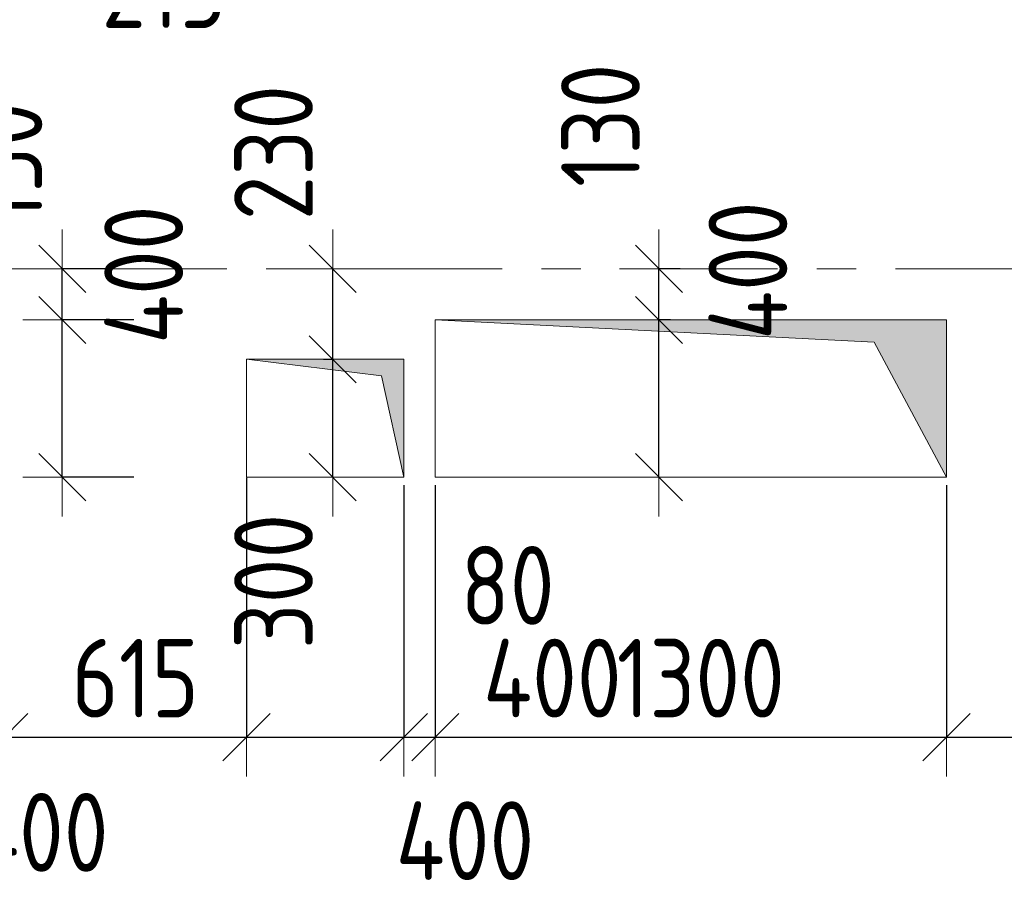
# Model space of a CAD drawing. Header units: metres. Extents: x -38 to 97, y -15 to 21.
# Tile 55 of 139: x 42.04 to 44.55, y 5.81 to 8.03. Entities that reach past the tile are written whole.
import ezdxf

# ---------------------------------------------------------------- set-up
doc = ezdxf.new("R2010")
doc.units = ezdxf.units.M
doc.header["$PDMODE"] = 65
doc.linetypes.add('______11', pattern=[0.5, 0.4, -0.05, 0, -0.05])
doc.linetypes.add('______5', pattern=[1.1, 0.8, -0.1, 0.1, -0.1])
for name, color, linetype, lineweight in [('XR$2$Осевая линия (1)', 7, '______5', 13), ('XR$3$Перекрытие (1)', 7, 'Continuous', 35), ('XR$4$Размерная линия (1)', 7, 'Continuous', 13), ('XR$5$Размерная линия (1)', 7, 'Continuous', 13)]:
    doc.layers.add(name, color=color, linetype=linetype, lineweight=lineweight)
doc.layers.add('XR$3$Макрос проема_ отверстия', color=7, linetype='Continuous', lineweight=13, true_color=0x2d2d2d)
doc.styles.add('ISOCPEUR', font='txt')
doc.dimstyles.new('DIMSTYLE_3', dxfattribs={"dimtxt": 0.2, "dimasz": 0.2, "dimexe": 0, "dimexo": 0, "dimgap": 0.1, "dimtad": 2, "dimdec": 0, "dimlfac": 1000, "dimrnd": 5, "dimzin": 12, "dimdsep": 46, "dimtxsty": 'ISOCPEUR', "dimblk1": 'ALL_ML_STRICH', "dimblk2": 'ALL_ML_STRICH', "dimsah": 1, "dimcen": 0, "dimclrd": 7, "dimclre": 256, "dimclrt": 7, "dimadec": 0, "dimazin": 0, "dimtfac": 1, "dimtdec": 0, "dimtix": 1, "dimtmove": 2, "dimatfit": 3, "dimfxl": 0, "dimtzin": 0, "dimlwd": 0, "dimlwe": -3, "dimarcsym": 0})
doc.dimstyles.new('DIMSTYLE_6', dxfattribs={"dimtxt": 0.2, "dimasz": 0.2, "dimexe": 0, "dimexo": 0, "dimgap": 0.1, "dimtad": 2, "dimdec": 0, "dimlfac": 1000, "dimrnd": 5, "dimzin": 12, "dimdsep": 46, "dimtxsty": 'ISOCPEUR', "dimblk1": 'ALL_ML_STRICH', "dimblk2": 'ALL_ML_STRICH', "dimsah": 1, "dimcen": 0, "dimclrd": 7, "dimclre": 256, "dimclrt": 7, "dimadec": 0, "dimazin": 0, "dimtfac": 1, "dimtdec": 0, "dimtix": 1, "dimtmove": 2, "dimatfit": 3, "dimfxl": 0, "dimtvp": 1.2, "dimtzin": 0, "dimlwd": 0, "dimlwe": -3, "dimarcsym": 0})
doc.dimstyles.new('DIMSTYLE_7', dxfattribs={"dimtxt": 0.2, "dimasz": 0.2, "dimexe": 0, "dimexo": 0, "dimgap": 0.1, "dimtad": 0, "dimdec": 0, "dimlfac": 1000, "dimrnd": 5, "dimzin": 12, "dimdsep": 46, "dimtxsty": 'ISOCPEUR', "dimblk1": 'ALL_ML_STRICH', "dimblk2": 'ALL_ML_STRICH', "dimsah": 1, "dimcen": 0, "dimclrd": 7, "dimclre": 256, "dimclrt": 7, "dimadec": 0, "dimazin": 0, "dimtfac": 1, "dimtdec": 0, "dimtix": 1, "dimtmove": 2, "dimatfit": 3, "dimfxl": 0, "dimtvp": 1.2, "dimtzin": 0, "dimlwd": 0, "dimlwe": -3, "dimarcsym": 0})

# ---------------------------------------------------------------- blocks, each defined once
blk = doc.blocks.new('Отображение проема', base_point=(-1.1579, -49.3094))
at = {"layer": 'XR$3$Макрос проема_ отверстия', "true_color": 0x000000, "transparency": 33554687}
blk.add_hatch(color=18, dxfattribs=at).paths.add_polyline_path([(-1.1579, -50.1094), (-1.0448, -49.4225), (-0.3579, -49.3094), (-1.1579, -49.3094)])
at = {"layer": 'XR$3$Макрос проема_ отверстия', "transparency": 33554687}
for p, q in [((-1.1579, -50.1094), (-1.1579, -49.3094)), ((-1.1579, -49.3094), (-0.3579, -49.3094)), ((-1.0448, -49.4225), (-0.3579, -49.3094)), ((-1.1579, -50.1094), (-1.0448, -49.4225))]:
    blk.add_line(p, q, dxfattribs=at)
blk = doc.blocks.new('ALL_ML_STRICH')
at = {"color": 0, "linetype": 'ByBlock', "lineweight": -2}
for p, q in [((0, -0.5), (0, 0.5)), ((-0.3, -0.3), (0.3, 0.3)), ((-1, 0), (0.5, 0))]:
    blk.add_line(p, q, dxfattribs=at)
blk = doc.blocks.new('*D79')
at = {"layer": 'DEFPOINTS', "color": 7, "linetype": 'Continuous', "lineweight": 13, "transparency": 33554687}
for p in [(42.7958, 7.17), (42.82, 6.87), (42.8391, 6.87)]:
    blk.add_point(p, dxfattribs=at)
at = {"layer": 'XR$4$Размерная линия (1)', "color": 9, "linetype": 'Continuous', "lineweight": -2, "true_color": 0xc7c7c7, "transparency": 33554687}
for p, q in [((42.8158, 7.17), (42.8391, 7.17)), ((42.8391, 6.87), (42.8391, 6.87))]:
    blk.add_line(p, q, dxfattribs=at)
at = {"layer": 'XR$4$Размерная линия (1)', "color": 7, "linetype": 'Continuous', "lineweight": -2, "transparency": 33554687}
blk.add_line((42.8391, 6.87), (42.8391, 7.17), dxfattribs=at)
at = {"layer": 'XR$4$Размерная линия (1)', "color": 7, "linetype": 'Continuous', "lineweight": 13, "transparency": 33554687, "xscale": 0.2, "yscale": 0.2, "zscale": 0.2}
for p, rotation in [((42.8391, 7.17), 90), ((42.8391, 6.87), 270)]:
    blk.add_blockref('ALL_ML_STRICH', p, dxfattribs=dict(at, rotation=rotation))
at = {"layer": 'XR$4$Размерная линия (1)', "color": 7, "linetype": 'Continuous', "lineweight": 13, "transparency": 33554687, "insert": (42.6885, 6.6049), "char_height": 0.2, "width": 0.5, "attachment_point": 5, "rotation": 90, "style": 'ISOCPEUR'}
blk.add_mtext('\\W0.83;\\A1;{300}', dxfattribs=at)
blk = doc.blocks.new('*D80')
at = {"layer": 'DEFPOINTS', "color": 7, "linetype": 'Continuous', "lineweight": 13, "transparency": 33554687}
for p in [(42.8058, 7.4), (42.7958, 7.17), (42.8391, 7.17)]:
    blk.add_point(p, dxfattribs=at)
at = {"layer": 'XR$4$Размерная линия (1)', "color": 9, "linetype": 'Continuous', "lineweight": -2, "true_color": 0xc7c7c7, "transparency": 33554687}
for p, q in [((42.8391, 7.4), (42.8391, 7.4)), ((42.8158, 7.17), (42.8391, 7.17))]:
    blk.add_line(p, q, dxfattribs=at)
at = {"layer": 'XR$4$Размерная линия (1)', "color": 7, "linetype": 'Continuous', "lineweight": -2, "transparency": 33554687}
blk.add_line((42.8391, 7.17), (42.8391, 7.4), dxfattribs=at)
at = {"layer": 'XR$4$Размерная линия (1)', "color": 7, "linetype": 'Continuous', "lineweight": 13, "transparency": 33554687, "xscale": 0.2, "yscale": 0.2, "zscale": 0.2}
for p, rotation in [((42.8391, 7.4), 90), ((42.8391, 7.17), 270)]:
    blk.add_blockref('ALL_ML_STRICH', p, dxfattribs=dict(at, rotation=rotation))
at = {"layer": 'XR$4$Размерная линия (1)', "color": 7, "linetype": 'Continuous', "lineweight": 13, "transparency": 33554687, "insert": (42.6885, 7.6955), "char_height": 0.2, "width": 0.5, "attachment_point": 5, "rotation": 90, "style": 'ISOCPEUR'}
blk.add_mtext('\\W0.83;\\A1;{230}', dxfattribs=at)
blk = doc.blocks.new('*D208')
at = {"layer": 'DEFPOINTS', "color": 7, "linetype": 'Continuous', "lineweight": 13, "transparency": 33554687}
for p in [(41.9356, 9.3592), (42.1506, 9.1242), (41.9356, 8.3264)]:
    blk.add_point(p, dxfattribs=at)
at = {"layer": 'XR$4$Размерная линия (1)', "color": 9, "linetype": 'Continuous', "lineweight": -2, "true_color": 0xc7c7c7, "transparency": 33554687}
for p, q in [((41.9356, 9.3392), (41.9356, 8.3264)), ((42.1506, 9.1042), (42.1506, 8.3264))]:
    blk.add_line(p, q, dxfattribs=at)
at = {"layer": 'XR$4$Размерная линия (1)', "color": 7, "linetype": 'Continuous', "lineweight": -2, "transparency": 33554687}
blk.add_line((41.9356, 8.3264), (42.1506, 8.3264), dxfattribs=at)
at = {"layer": 'XR$4$Размерная линия (1)', "color": 7, "linetype": 'Continuous', "lineweight": 13, "transparency": 33554687, "xscale": 0.2, "yscale": 0.2, "zscale": 0.2, "rotation": 180}
blk.add_blockref('ALL_ML_STRICH', (41.9356, 8.3264), dxfattribs=at)
at = {"layer": 'XR$4$Размерная линия (1)', "color": 7, "linetype": 'Continuous', "lineweight": 13, "transparency": 33554687, "xscale": 0.2, "yscale": 0.2, "zscale": 0.2}
blk.add_blockref('ALL_ML_STRICH', (42.1506, 8.3264), dxfattribs=at)
at = {"layer": 'XR$4$Размерная линия (1)', "color": 7, "linetype": 'Continuous', "lineweight": 13, "transparency": 33554687, "insert": (42.4098, 8.1125), "char_height": 0.2, "width": 0.5, "attachment_point": 5, "style": 'ISOCPEUR'}
blk.add_mtext('\\W0.83;\\A1;{215}', dxfattribs=at)
blk = doc.blocks.new('*D280')
at = {"layer": 'DEFPOINTS', "color": 7, "linetype": 'Continuous', "lineweight": 13, "transparency": 33554687}
for p in [(41.6039, 6.8699), (42.0039, 6.87), (41.6039, 6.2089)]:
    blk.add_point(p, dxfattribs=at)
at = {"layer": 'XR$4$Размерная линия (1)', "color": 9, "linetype": 'Continuous', "lineweight": -2, "true_color": 0xc7c7c7, "transparency": 33554687}
for p, q in [((41.6039, 6.8499), (41.6039, 6.2089)), ((42.0039, 6.85), (42.0039, 6.2089))]:
    blk.add_line(p, q, dxfattribs=at)
at = {"layer": 'XR$4$Размерная линия (1)', "color": 7, "linetype": 'Continuous', "lineweight": -2, "transparency": 33554687}
blk.add_line((41.6039, 6.2089), (42.0039, 6.2089), dxfattribs=at)
at = {"layer": 'XR$4$Размерная линия (1)', "color": 7, "linetype": 'Continuous', "lineweight": 13, "transparency": 33554687, "xscale": 0.2, "yscale": 0.2, "zscale": 0.2, "rotation": 180}
blk.add_blockref('ALL_ML_STRICH', (41.6039, 6.2089), dxfattribs=at)
at = {"layer": 'XR$4$Размерная линия (1)', "color": 7, "linetype": 'Continuous', "lineweight": 13, "transparency": 33554687, "xscale": 0.2, "yscale": 0.2, "zscale": 0.2}
blk.add_blockref('ALL_ML_STRICH', (42.0039, 6.2089), dxfattribs=at)
at = {"layer": 'XR$4$Размерная линия (1)', "color": 7, "linetype": 'Continuous', "lineweight": 13, "transparency": 33554687, "insert": (42.0929, 5.9668), "char_height": 0.2, "width": 0.5, "attachment_point": 5, "style": 'ISOCPEUR'}
blk.add_mtext('\\W0.83;\\A1;{400}', dxfattribs=at)
blk = doc.blocks.new('*D281')
at = {"layer": 'DEFPOINTS', "color": 7, "linetype": 'Continuous', "lineweight": 13, "transparency": 33554687}
for p in [(42.62, 6.8883), (42.0039, 6.87), (42.0039, 6.2089)]:
    blk.add_point(p, dxfattribs=at)
at = {"layer": 'XR$4$Размерная линия (1)', "color": 9, "linetype": 'Continuous', "lineweight": -2, "true_color": 0xc7c7c7, "transparency": 33554687}
for p, q in [((42.62, 6.8683), (42.62, 6.2089)), ((42.0039, 6.85), (42.0039, 6.2089))]:
    blk.add_line(p, q, dxfattribs=at)
at = {"layer": 'XR$4$Размерная линия (1)', "color": 7, "linetype": 'Continuous', "lineweight": -2, "transparency": 33554687}
blk.add_line((42.0039, 6.2089), (42.62, 6.2089), dxfattribs=at)
at = {"layer": 'XR$4$Размерная линия (1)', "color": 7, "linetype": 'Continuous', "lineweight": 13, "transparency": 33554687, "xscale": 0.2, "yscale": 0.2, "zscale": 0.2, "rotation": 180}
blk.add_blockref('ALL_ML_STRICH', (42.0039, 6.2089), dxfattribs=at)
at = {"layer": 'XR$4$Размерная линия (1)', "color": 7, "linetype": 'Continuous', "lineweight": 13, "transparency": 33554687, "xscale": 0.2, "yscale": 0.2, "zscale": 0.2}
blk.add_blockref('ALL_ML_STRICH', (42.62, 6.2089), dxfattribs=at)
at = {"layer": 'XR$4$Размерная линия (1)', "color": 7, "linetype": 'Continuous', "lineweight": 13, "transparency": 33554687, "insert": (42.3369, 6.3589), "char_height": 0.2, "width": 0.5, "attachment_point": 5, "style": 'ISOCPEUR'}
blk.add_mtext('\\W0.83;\\A1;{615}', dxfattribs=at)
blk = doc.blocks.new('*D282')
at = {"layer": 'DEFPOINTS', "color": 7, "linetype": 'Continuous', "lineweight": 13, "transparency": 33554687}
for p in [(42.62, 6.8883), (43.02, 6.87), (42.62, 6.2089)]:
    blk.add_point(p, dxfattribs=at)
at = {"layer": 'XR$4$Размерная линия (1)', "color": 9, "linetype": 'Continuous', "lineweight": -2, "true_color": 0xc7c7c7, "transparency": 33554687}
for p, q in [((42.62, 6.8683), (42.62, 6.2089)), ((43.02, 6.85), (43.02, 6.2089))]:
    blk.add_line(p, q, dxfattribs=at)
at = {"layer": 'XR$4$Размерная линия (1)', "color": 7, "linetype": 'Continuous', "lineweight": -2, "transparency": 33554687}
blk.add_line((42.62, 6.2089), (43.02, 6.2089), dxfattribs=at)
at = {"layer": 'XR$4$Размерная линия (1)', "color": 7, "linetype": 'Continuous', "lineweight": 13, "transparency": 33554687, "xscale": 0.2, "yscale": 0.2, "zscale": 0.2, "rotation": 180}
blk.add_blockref('ALL_ML_STRICH', (42.62, 6.2089), dxfattribs=at)
at = {"layer": 'XR$4$Размерная линия (1)', "color": 7, "linetype": 'Continuous', "lineweight": 13, "transparency": 33554687, "xscale": 0.2, "yscale": 0.2, "zscale": 0.2}
blk.add_blockref('ALL_ML_STRICH', (43.02, 6.2089), dxfattribs=at)
at = {"layer": 'XR$4$Размерная линия (1)', "color": 7, "linetype": 'Continuous', "lineweight": 13, "transparency": 33554687, "insert": (43.3975, 6.3591), "char_height": 0.2, "width": 0.5, "attachment_point": 5, "style": 'ISOCPEUR'}
blk.add_mtext('\\W0.83;\\A1;{400}', dxfattribs=at)
blk = doc.blocks.new('*D410')
at = {"layer": 'DEFPOINTS', "color": 7, "linetype": 'Continuous', "lineweight": 13, "transparency": 33554687}
for p in [(43.7178, 7.27), (43.6687, 6.87), (43.697, 6.87)]:
    blk.add_point(p, dxfattribs=at)
at = {"layer": 'XR$5$Размерная линия (1)', "color": 9, "linetype": 'Continuous', "lineweight": -2, "true_color": 0xc7c7c7, "transparency": 33554687}
for p, q in [((43.6978, 7.27), (43.6687, 7.27)), ((43.6687, 6.87), (43.6687, 6.87))]:
    blk.add_line(p, q, dxfattribs=at)
at = {"layer": 'XR$5$Размерная линия (1)', "color": 7, "linetype": 'Continuous', "lineweight": -2, "transparency": 33554687}
blk.add_line((43.6687, 6.87), (43.6687, 7.27), dxfattribs=at)
at = {"layer": 'XR$5$Размерная линия (1)', "color": 7, "linetype": 'Continuous', "lineweight": 13, "transparency": 33554687, "xscale": 0.2, "yscale": 0.2, "zscale": 0.2}
for p, rotation in [((43.6687, 7.27), 90), ((43.6687, 6.87), 270)]:
    blk.add_blockref('ALL_ML_STRICH', p, dxfattribs=dict(at, rotation=rotation))
at = {"layer": 'XR$5$Размерная линия (1)', "color": 7, "linetype": 'Continuous', "lineweight": 13, "transparency": 33554687, "insert": (43.8948, 7.3953), "char_height": 0.2, "width": 0.5, "attachment_point": 5, "rotation": 90, "style": 'ISOCPEUR'}
blk.add_mtext('\\W0.83;\\A1;{400}', dxfattribs=at)
blk = doc.blocks.new('*D411')
at = {"layer": 'DEFPOINTS', "color": 7, "linetype": 'Continuous', "lineweight": 13, "transparency": 33554687}
for p in [(43.7428, 7.4), (43.6687, 7.27), (43.7178, 7.27)]:
    blk.add_point(p, dxfattribs=at)
at = {"layer": 'XR$5$Размерная линия (1)', "color": 9, "linetype": 'Continuous', "lineweight": -2, "true_color": 0xc7c7c7, "transparency": 33554687}
for p, q in [((43.7228, 7.4), (43.6687, 7.4)), ((43.6978, 7.27), (43.6687, 7.27))]:
    blk.add_line(p, q, dxfattribs=at)
at = {"layer": 'XR$5$Размерная линия (1)', "color": 7, "linetype": 'Continuous', "lineweight": -2, "transparency": 33554687}
blk.add_line((43.6687, 7.27), (43.6687, 7.4), dxfattribs=at)
at = {"layer": 'XR$5$Размерная линия (1)', "color": 7, "linetype": 'Continuous', "lineweight": 13, "transparency": 33554687, "xscale": 0.2, "yscale": 0.2, "zscale": 0.2}
for p, rotation in [((43.6687, 7.4), 90), ((43.6687, 7.27), 270)]:
    blk.add_blockref('ALL_ML_STRICH', p, dxfattribs=dict(at, rotation=rotation))
at = {"layer": 'XR$5$Размерная линия (1)', "color": 7, "linetype": 'Continuous', "lineweight": 13, "transparency": 33554687, "insert": (43.5199, 7.7649), "char_height": 0.2, "width": 0.5, "attachment_point": 5, "rotation": 90, "style": 'ISOCPEUR'}
blk.add_mtext('\\W0.83;\\A1;{130}', dxfattribs=at)
blk = doc.blocks.new('*D412')
at = {"layer": 'DEFPOINTS', "color": 7, "linetype": 'Continuous', "lineweight": 13, "transparency": 33554687}
for p in [(42.7958, 7.17), (42.82, 6.87), (42.8391, 6.87)]:
    blk.add_point(p, dxfattribs=at)
at = {"layer": 'XR$5$Размерная линия (1)', "color": 9, "linetype": 'Continuous', "lineweight": -2, "true_color": 0xc7c7c7, "transparency": 33554687}
for p, q in [((42.8158, 7.17), (42.8391, 7.17)), ((42.8391, 6.87), (42.8391, 6.87))]:
    blk.add_line(p, q, dxfattribs=at)
at = {"layer": 'XR$5$Размерная линия (1)', "color": 7, "linetype": 'Continuous', "lineweight": -2, "transparency": 33554687}
blk.add_line((42.8391, 6.87), (42.8391, 7.17), dxfattribs=at)
at = {"layer": 'XR$5$Размерная линия (1)', "color": 7, "linetype": 'Continuous', "lineweight": 13, "transparency": 33554687, "xscale": 0.2, "yscale": 0.2, "zscale": 0.2}
for p, rotation in [((42.8391, 7.17), 90), ((42.8391, 6.87), 270)]:
    blk.add_blockref('ALL_ML_STRICH', p, dxfattribs=dict(at, rotation=rotation))
at = {"layer": 'XR$5$Размерная линия (1)', "color": 7, "linetype": 'Continuous', "lineweight": 13, "transparency": 33554687, "insert": (42.6885, 6.6049), "char_height": 0.2, "width": 0.5, "attachment_point": 5, "rotation": 90, "style": 'ISOCPEUR'}
blk.add_mtext('\\W0.83;\\A1;{300}', dxfattribs=at)
blk = doc.blocks.new('*D413')
at = {"layer": 'DEFPOINTS', "color": 7, "linetype": 'Continuous', "lineweight": 13, "transparency": 33554687}
for p in [(42.8058, 7.4), (42.7958, 7.17), (42.8391, 7.17)]:
    blk.add_point(p, dxfattribs=at)
at = {"layer": 'XR$5$Размерная линия (1)', "color": 9, "linetype": 'Continuous', "lineweight": -2, "true_color": 0xc7c7c7, "transparency": 33554687}
for p, q in [((42.8391, 7.4), (42.8391, 7.4)), ((42.8158, 7.17), (42.8391, 7.17))]:
    blk.add_line(p, q, dxfattribs=at)
at = {"layer": 'XR$5$Размерная линия (1)', "color": 7, "linetype": 'Continuous', "lineweight": -2, "transparency": 33554687}
blk.add_line((42.8391, 7.17), (42.8391, 7.4), dxfattribs=at)
at = {"layer": 'XR$5$Размерная линия (1)', "color": 7, "linetype": 'Continuous', "lineweight": 13, "transparency": 33554687, "xscale": 0.2, "yscale": 0.2, "zscale": 0.2}
for p, rotation in [((42.8391, 7.4), 90), ((42.8391, 7.17), 270)]:
    blk.add_blockref('ALL_ML_STRICH', p, dxfattribs=dict(at, rotation=rotation))
at = {"layer": 'XR$5$Размерная линия (1)', "color": 7, "linetype": 'Continuous', "lineweight": 13, "transparency": 33554687, "insert": (42.6885, 7.6955), "char_height": 0.2, "width": 0.5, "attachment_point": 5, "rotation": 90, "style": 'ISOCPEUR'}
blk.add_mtext('\\W0.83;\\A1;{230}', dxfattribs=at)
blk = doc.blocks.new('*D575')
at = {"layer": 'DEFPOINTS', "color": 7, "linetype": 'Continuous', "lineweight": 13, "transparency": 33554687}
for p in [(42.353, 7.27), (42.1514, 6.87), (42.353, 6.87)]:
    blk.add_point(p, dxfattribs=at)
at = {"layer": 'XR$5$Размерная линия (1)', "color": 9, "linetype": 'Continuous', "lineweight": -2, "true_color": 0xc7c7c7, "transparency": 33554687}
for p, q in [((42.333, 7.27), (42.1514, 7.27)), ((42.333, 6.87), (42.1514, 6.87))]:
    blk.add_line(p, q, dxfattribs=at)
at = {"layer": 'XR$5$Размерная линия (1)', "color": 7, "linetype": 'Continuous', "lineweight": -2, "transparency": 33554687}
blk.add_line((42.1514, 6.87), (42.1514, 7.27), dxfattribs=at)
at = {"layer": 'XR$5$Размерная линия (1)', "color": 7, "linetype": 'Continuous', "lineweight": 13, "transparency": 33554687, "xscale": 0.2, "yscale": 0.2, "zscale": 0.2}
for p, rotation in [((42.1514, 7.27), 90), ((42.1514, 6.87), 270)]:
    blk.add_blockref('ALL_ML_STRICH', p, dxfattribs=dict(at, rotation=rotation))
at = {"layer": 'XR$5$Размерная линия (1)', "color": 7, "linetype": 'Continuous', "lineweight": 13, "transparency": 33554687, "insert": (42.3584, 7.3851), "char_height": 0.2, "width": 0.5, "attachment_point": 5, "rotation": 90, "style": 'ISOCPEUR'}
blk.add_mtext('\\W0.83;\\A1;{400}', dxfattribs=at)
blk = doc.blocks.new('*D576')
at = {"layer": 'DEFPOINTS', "color": 7, "linetype": 'Continuous', "lineweight": 13, "transparency": 33554687}
for p in [(42.2839, 7.4), (42.1514, 7.27), (42.353, 7.27)]:
    blk.add_point(p, dxfattribs=at)
at = {"layer": 'XR$5$Размерная линия (1)', "color": 9, "linetype": 'Continuous', "lineweight": -2, "true_color": 0xc7c7c7, "transparency": 33554687}
for p, q in [((42.2639, 7.4), (42.1514, 7.4)), ((42.333, 7.27), (42.1514, 7.27))]:
    blk.add_line(p, q, dxfattribs=at)
at = {"layer": 'XR$5$Размерная линия (1)', "color": 7, "linetype": 'Continuous', "lineweight": -2, "transparency": 33554687}
blk.add_line((42.1514, 7.27), (42.1514, 7.4), dxfattribs=at)
at = {"layer": 'XR$5$Размерная линия (1)', "color": 7, "linetype": 'Continuous', "lineweight": 13, "transparency": 33554687, "xscale": 0.2, "yscale": 0.2, "zscale": 0.2}
for p, rotation in [((42.1514, 7.4), 90), ((42.1514, 7.27), 270)]:
    blk.add_blockref('ALL_ML_STRICH', p, dxfattribs=dict(at, rotation=rotation))
at = {"layer": 'XR$5$Размерная линия (1)', "color": 7, "linetype": 'Continuous', "lineweight": 13, "transparency": 33554687, "insert": (42.0004, 7.6677), "char_height": 0.2, "width": 0.5, "attachment_point": 5, "rotation": 90, "style": 'ISOCPEUR'}
blk.add_mtext('\\W0.83;\\A1;{130}', dxfattribs=at)
blk = doc.blocks.new('*D704')
at = {"layer": 'DEFPOINTS', "color": 7, "linetype": 'Continuous', "lineweight": 13, "transparency": 33554687}
for p in [(41.6039, 6.8699), (42.0039, 6.87), (41.6039, 6.2089)]:
    blk.add_point(p, dxfattribs=at)
at = {"layer": 'XR$5$Размерная линия (1)', "color": 9, "linetype": 'Continuous', "lineweight": -2, "true_color": 0xc7c7c7, "transparency": 33554687}
for p, q in [((41.6039, 6.8499), (41.6039, 6.2089)), ((42.0039, 6.85), (42.0039, 6.2089))]:
    blk.add_line(p, q, dxfattribs=at)
at = {"layer": 'XR$5$Размерная линия (1)', "color": 7, "linetype": 'Continuous', "lineweight": -2, "transparency": 33554687}
blk.add_line((41.6039, 6.2089), (42.0039, 6.2089), dxfattribs=at)
at = {"layer": 'XR$5$Размерная линия (1)', "color": 7, "linetype": 'Continuous', "lineweight": 13, "transparency": 33554687, "xscale": 0.2, "yscale": 0.2, "zscale": 0.2, "rotation": 180}
blk.add_blockref('ALL_ML_STRICH', (41.6039, 6.2089), dxfattribs=at)
at = {"layer": 'XR$5$Размерная линия (1)', "color": 7, "linetype": 'Continuous', "lineweight": 13, "transparency": 33554687, "xscale": 0.2, "yscale": 0.2, "zscale": 0.2}
blk.add_blockref('ALL_ML_STRICH', (42.0039, 6.2089), dxfattribs=at)
at = {"layer": 'XR$5$Размерная линия (1)', "color": 7, "linetype": 'Continuous', "lineweight": 13, "transparency": 33554687, "insert": (42.0929, 5.9668), "char_height": 0.2, "width": 0.5, "attachment_point": 5, "style": 'ISOCPEUR'}
blk.add_mtext('\\W0.83;\\A1;{400}', dxfattribs=at)
blk = doc.blocks.new('*D705')
at = {"layer": 'DEFPOINTS', "color": 7, "linetype": 'Continuous', "lineweight": 13, "transparency": 33554687}
for p in [(42.62, 6.8883), (42.0039, 6.87), (42.0039, 6.2089)]:
    blk.add_point(p, dxfattribs=at)
at = {"layer": 'XR$5$Размерная линия (1)', "color": 9, "linetype": 'Continuous', "lineweight": -2, "true_color": 0xc7c7c7, "transparency": 33554687}
for p, q in [((42.62, 6.8683), (42.62, 6.2089)), ((42.0039, 6.85), (42.0039, 6.2089))]:
    blk.add_line(p, q, dxfattribs=at)
at = {"layer": 'XR$5$Размерная линия (1)', "color": 7, "linetype": 'Continuous', "lineweight": -2, "transparency": 33554687}
blk.add_line((42.0039, 6.2089), (42.62, 6.2089), dxfattribs=at)
at = {"layer": 'XR$5$Размерная линия (1)', "color": 7, "linetype": 'Continuous', "lineweight": 13, "transparency": 33554687, "xscale": 0.2, "yscale": 0.2, "zscale": 0.2, "rotation": 180}
blk.add_blockref('ALL_ML_STRICH', (42.0039, 6.2089), dxfattribs=at)
at = {"layer": 'XR$5$Размерная линия (1)', "color": 7, "linetype": 'Continuous', "lineweight": 13, "transparency": 33554687, "xscale": 0.2, "yscale": 0.2, "zscale": 0.2}
blk.add_blockref('ALL_ML_STRICH', (42.62, 6.2089), dxfattribs=at)
at = {"layer": 'XR$5$Размерная линия (1)', "color": 7, "linetype": 'Continuous', "lineweight": 13, "transparency": 33554687, "insert": (42.3369, 6.3589), "char_height": 0.2, "width": 0.5, "attachment_point": 5, "style": 'ISOCPEUR'}
blk.add_mtext('\\W0.83;\\A1;{615}', dxfattribs=at)
blk = doc.blocks.new('*D706')
at = {"layer": 'DEFPOINTS', "color": 7, "linetype": 'Continuous', "lineweight": 13, "transparency": 33554687}
for p in [(42.62, 6.8883), (43.02, 6.87), (42.62, 6.2089)]:
    blk.add_point(p, dxfattribs=at)
at = {"layer": 'XR$5$Размерная линия (1)', "color": 9, "linetype": 'Continuous', "lineweight": -2, "true_color": 0xc7c7c7, "transparency": 33554687}
for p, q in [((42.62, 6.8683), (42.62, 6.2089)), ((43.02, 6.85), (43.02, 6.2089))]:
    blk.add_line(p, q, dxfattribs=at)
at = {"layer": 'XR$5$Размерная линия (1)', "color": 7, "linetype": 'Continuous', "lineweight": -2, "transparency": 33554687}
blk.add_line((42.62, 6.2089), (43.02, 6.2089), dxfattribs=at)
at = {"layer": 'XR$5$Размерная линия (1)', "color": 7, "linetype": 'Continuous', "lineweight": 13, "transparency": 33554687, "xscale": 0.2, "yscale": 0.2, "zscale": 0.2, "rotation": 180}
blk.add_blockref('ALL_ML_STRICH', (42.62, 6.2089), dxfattribs=at)
at = {"layer": 'XR$5$Размерная линия (1)', "color": 7, "linetype": 'Continuous', "lineweight": 13, "transparency": 33554687, "xscale": 0.2, "yscale": 0.2, "zscale": 0.2}
blk.add_blockref('ALL_ML_STRICH', (43.02, 6.2089), dxfattribs=at)
at = {"layer": 'XR$5$Размерная линия (1)', "color": 7, "linetype": 'Continuous', "lineweight": 13, "transparency": 33554687, "insert": (43.1753, 5.9455), "char_height": 0.2, "width": 0.5, "attachment_point": 5, "style": 'ISOCPEUR'}
blk.add_mtext('\\W0.83;\\A1;{400}', dxfattribs=at)
blk = doc.blocks.new('*D707')
at = {"layer": 'DEFPOINTS', "color": 7, "linetype": 'Continuous', "lineweight": 13, "transparency": 33554687}
for p in [(43.02, 6.87), (43.1, 6.87), (43.02, 6.2089)]:
    blk.add_point(p, dxfattribs=at)
at = {"layer": 'XR$5$Размерная линия (1)', "color": 9, "linetype": 'Continuous', "lineweight": -2, "true_color": 0xc7c7c7, "transparency": 33554687}
for p, q in [((43.02, 6.85), (43.02, 6.2089)), ((43.1, 6.85), (43.1, 6.2089))]:
    blk.add_line(p, q, dxfattribs=at)
at = {"layer": 'XR$5$Размерная линия (1)', "color": 7, "linetype": 'Continuous', "lineweight": -2, "transparency": 33554687}
blk.add_line((43.02, 6.2089), (43.1, 6.2089), dxfattribs=at)
at = {"layer": 'XR$5$Размерная линия (1)', "color": 7, "linetype": 'Continuous', "lineweight": 13, "transparency": 33554687, "xscale": 0.2, "yscale": 0.2, "zscale": 0.2}
blk.add_blockref('ALL_ML_STRICH', (43.1, 6.2089), dxfattribs=at)
at = {"layer": 'XR$5$Размерная линия (1)', "color": 7, "linetype": 'Continuous', "lineweight": 13, "transparency": 33554687, "xscale": 0.2, "yscale": 0.2, "zscale": 0.2, "rotation": 180}
blk.add_blockref('ALL_ML_STRICH', (43.02, 6.2089), dxfattribs=at)
at = {"layer": 'XR$5$Размерная линия (1)', "color": 7, "linetype": 'Continuous', "lineweight": 13, "transparency": 33554687, "insert": (43.2836, 6.5949), "char_height": 0.2, "width": 0.333333, "attachment_point": 5, "style": 'ISOCPEUR'}
blk.add_mtext('\\W0.83;\\A1;{80}', dxfattribs=at)
blk = doc.blocks.new('*D708')
at = {"layer": 'DEFPOINTS', "color": 7, "linetype": 'Continuous', "lineweight": 13, "transparency": 33554687}
for p in [(43.1, 6.87), (44.4, 6.87), (43.1, 6.2089)]:
    blk.add_point(p, dxfattribs=at)
at = {"layer": 'XR$5$Размерная линия (1)', "color": 9, "linetype": 'Continuous', "lineweight": -2, "true_color": 0xc7c7c7, "transparency": 33554687}
for p, q in [((43.1, 6.85), (43.1, 6.2089)), ((44.4, 6.85), (44.4, 6.2089))]:
    blk.add_line(p, q, dxfattribs=at)
at = {"layer": 'XR$5$Размерная линия (1)', "color": 7, "linetype": 'Continuous', "lineweight": -2, "transparency": 33554687}
blk.add_line((43.1, 6.2089), (44.4, 6.2089), dxfattribs=at)
at = {"layer": 'XR$5$Размерная линия (1)', "color": 7, "linetype": 'Continuous', "lineweight": 13, "transparency": 33554687, "xscale": 0.2, "yscale": 0.2, "zscale": 0.2, "rotation": 180}
blk.add_blockref('ALL_ML_STRICH', (43.1, 6.2089), dxfattribs=at)
at = {"layer": 'XR$5$Размерная линия (1)', "color": 7, "linetype": 'Continuous', "lineweight": 13, "transparency": 33554687, "xscale": 0.2, "yscale": 0.2, "zscale": 0.2}
blk.add_blockref('ALL_ML_STRICH', (44.4, 6.2089), dxfattribs=at)
at = {"layer": 'XR$5$Размерная линия (1)', "color": 7, "linetype": 'Continuous', "lineweight": 13, "transparency": 33554687, "insert": (43.775, 6.3589), "char_height": 0.2, "width": 0.666667, "attachment_point": 5, "style": 'ISOCPEUR'}
blk.add_mtext('\\W0.83;\\A1;{1300}', dxfattribs=at)
blk = doc.blocks.new('*D709')
at = {"layer": 'DEFPOINTS', "color": 7, "linetype": 'Continuous', "lineweight": 13, "transparency": 33554687}
for p in [(44.4, 6.87), (45.65, 6.8632), (44.4, 6.2089)]:
    blk.add_point(p, dxfattribs=at)
at = {"layer": 'XR$5$Размерная линия (1)', "color": 9, "linetype": 'Continuous', "lineweight": -2, "true_color": 0xc7c7c7, "transparency": 33554687}
for p, q in [((44.4, 6.85), (44.4, 6.2089)), ((45.65, 6.8432), (45.65, 6.2089))]:
    blk.add_line(p, q, dxfattribs=at)
at = {"layer": 'XR$5$Размерная линия (1)', "color": 7, "linetype": 'Continuous', "lineweight": -2, "transparency": 33554687}
blk.add_line((44.4, 6.2089), (45.65, 6.2089), dxfattribs=at)
at = {"layer": 'XR$5$Размерная линия (1)', "color": 7, "linetype": 'Continuous', "lineweight": 13, "transparency": 33554687, "xscale": 0.2, "yscale": 0.2, "zscale": 0.2, "rotation": 180}
blk.add_blockref('ALL_ML_STRICH', (44.4, 6.2089), dxfattribs=at)
at = {"layer": 'XR$5$Размерная линия (1)', "color": 7, "linetype": 'Continuous', "lineweight": 13, "transparency": 33554687, "xscale": 0.2, "yscale": 0.2, "zscale": 0.2}
blk.add_blockref('ALL_ML_STRICH', (45.65, 6.2089), dxfattribs=at)
at = {"layer": 'XR$5$Размерная линия (1)', "color": 7, "linetype": 'Continuous', "lineweight": 13, "transparency": 33554687, "insert": (45.05, 6.3589), "char_height": 0.2, "width": 0.666667, "attachment_point": 5, "style": 'ISOCPEUR'}
blk.add_mtext('\\W0.83;\\A1;{1250}', dxfattribs=at)

msp = doc.modelspace()

# ---------------------------------------------------------------- linework, layer by layer
at = {"layer": 'XR$2$Осевая линия (1)', "color": 253, "linetype": '______11', "lineweight": 13, "true_color": 0xa0a0a0, "transparency": 33554687}
msp.add_line((-2.63, 7.4), (62.6, 7.4), dxfattribs=at)
at = {"layer": 'XR$3$Перекрытие (1)', "color": 7, "linetype": 'Continuous', "lineweight": 13, "transparency": 33554687}
for p, q in [((43.1, 7.27), (43.1, 6.87)), ((44.4, 7.27), (43.1, 7.27)), ((44.4, 6.87), (44.4, 7.27)), ((43.02, 7.17), (42.62, 7.17)), ((42.62, 7.17), (42.62, 6.87)), ((43.02, 6.87), (43.02, 7.17)), ((42.62, 6.87), (43.02, 6.87)), ((43.1, 6.87), (44.4, 6.87))]:
    msp.add_line(p, q, dxfattribs=at)

# ---------------------------------------------------------------- block references
at = {"layer": 'XR$3$Макрос проема_ отверстия', "transparency": 33554687, "xscale": 0.4999999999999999, "yscale": 1.625, "rotation": 270}
msp.add_blockref('Отображение проема', (44.4, 7.27), dxfattribs=at)
at = {"layer": 'XR$3$Макрос проема_ отверстия', "transparency": 33554687, "xscale": -0.5000000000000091, "yscale": 0.3750000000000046}
msp.add_blockref('Отображение проема', (43.02, 7.17), dxfattribs=at)

# ---------------------------------------------------------------- dimensions: what is measured, and where the dimension line sits
at = {"layer": 'XR$4$Размерная линия (1)', "color": 7, "linetype": 'Continuous', "lineweight": 13, "transparency": 33554687}
for base, p1, p2, dimstyle, picture, middle in [((42.1506, 8.3264), (41.9356, 9.3392), (42.1506, 9.1042), 'DIMSTYLE_7', '*D208', (42.4098, 8.1125)), ((42.62, 6.2089), (42.0039, 6.85), (42.62, 6.8683), 'DIMSTYLE_3', '*D281', (42.3369, 6.3589)), ((43.02, 6.2089), (42.62, 6.8683), (43.02, 6.85), 'DIMSTYLE_6', '*D282', (43.3975, 6.3591)), ((42.0039, 6.2089), (41.6039, 6.8499), (42.0039, 6.85), 'DIMSTYLE_7', '*D280', (42.0929, 5.9668))]:
    dim = msp.add_linear_dim(base=base, p1=p1, p2=p2, dimstyle=dimstyle, override={"dimpost": '<>', "dimclrd": 7, "dimclre": 9, "dimclrt": 7, "dimlwd": 0, "dimlwe": 65533}, dxfattribs=at)
    dim.commit()
    dim.dimension.update_dxf_attribs({"geometry": picture, "text_midpoint": middle, "dimtype": 160})
for base, p1, p2, picture, middle in [((42.8391, 7.4), (42.8158, 7.17), (42.8391, 7.4), '*D80', (42.6885, 7.6955)), ((42.8391, 7.17), (42.8391, 6.87), (42.8158, 7.17), '*D79', (42.6885, 6.6049))]:
    dim = msp.add_linear_dim(base=base, p1=p1, p2=p2, angle=90, dimstyle='DIMSTYLE_6', override={"dimpost": '<>', "dimclrd": 7, "dimclre": 9, "dimclrt": 7, "dimlwd": 0, "dimlwe": 65533}, dxfattribs=at)
    dim.commit()
    dim.dimension.update_dxf_attribs({"geometry": picture, "text_midpoint": middle, "dimtype": 160})
at = {"layer": 'XR$5$Размерная линия (1)', "color": 7, "linetype": 'Continuous', "lineweight": 13, "transparency": 33554687}
for base, p1, p2, dimstyle, picture, middle in [((43.6687, 7.4), (43.6978, 7.27), (43.7228, 7.4), 'DIMSTYLE_6', '*D411', (43.5199, 7.7649)), ((42.8391, 7.4), (42.8158, 7.17), (42.8391, 7.4), 'DIMSTYLE_6', '*D413', (42.6885, 7.6955)), ((42.1514, 7.4), (42.333, 7.27), (42.2639, 7.4), 'DIMSTYLE_6', '*D576', (42.0004, 7.6677)), ((43.6687, 7.27), (43.6687, 6.87), (43.6978, 7.27), 'DIMSTYLE_7', '*D410', (43.8948, 7.3953)), ((42.1514, 7.27), (42.333, 6.87), (42.333, 7.27), 'DIMSTYLE_7', '*D575', (42.3584, 7.3851)), ((42.8391, 7.17), (42.8391, 6.87), (42.8158, 7.17), 'DIMSTYLE_6', '*D412', (42.6885, 6.6049))]:
    dim = msp.add_linear_dim(base=base, p1=p1, p2=p2, angle=90, dimstyle=dimstyle, override={"dimpost": '<>', "dimclrd": 7, "dimclre": 9, "dimclrt": 7, "dimlwd": 0, "dimlwe": 65533}, dxfattribs=at)
    dim.commit()
    dim.dimension.update_dxf_attribs({"geometry": picture, "text_midpoint": middle, "dimtype": 160})
for base, p1, p2, dimstyle, picture, middle in [((42.62, 6.2089), (42.0039, 6.85), (42.62, 6.8683), 'DIMSTYLE_3', '*D705', (42.3369, 6.3589)), ((43.02, 6.2089), (42.62, 6.8683), (43.02, 6.85), 'DIMSTYLE_7', '*D706', (43.1753, 5.9455)), ((42.0039, 6.2089), (41.6039, 6.8499), (42.0039, 6.85), 'DIMSTYLE_7', '*D704', (42.0929, 5.9668)), ((43.1, 6.2089), (43.02, 6.85), (43.1, 6.85), 'DIMSTYLE_6', '*D707', (43.2836, 6.5949)), ((44.4, 6.2089), (43.1, 6.85), (44.4, 6.85), 'DIMSTYLE_3', '*D708', (43.775, 6.3589)), ((45.65, 6.2089), (44.4, 6.85), (45.65, 6.8432), 'DIMSTYLE_3', '*D709', (45.05, 6.3589))]:
    dim = msp.add_linear_dim(base=base, p1=p1, p2=p2, dimstyle=dimstyle, override={"dimpost": '<>', "dimclrd": 7, "dimclre": 9, "dimclrt": 7, "dimlwd": 0, "dimlwe": 65533}, dxfattribs=at)
    dim.commit()
    dim.dimension.update_dxf_attribs({"geometry": picture, "text_midpoint": middle, "dimtype": 160})

doc.saveas('drawing.dxf')
